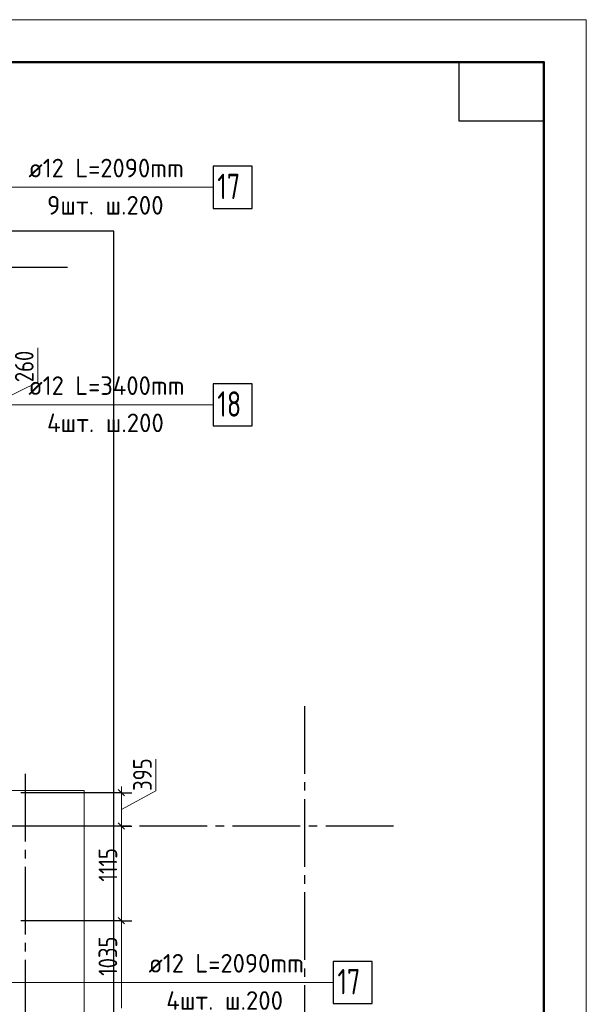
# Model space of a CAD drawing. Header units: millimetres. Extents: x 0 to 32165, y 0 to 42000.
# Tile 12 of 12: x 23011 to 29700, y 30365 to 42000. Entities that reach past the tile are written whole.
import ezdxf

# ---------------------------------------------------------------- set-up
doc = ezdxf.new("R2010")
doc.units = ezdxf.units.MM
doc.linetypes.add('______5', pattern=[1100, 800, -100, 100, -100])
for name, color, linetype, lineweight in [('Standard', 7, 'Continuous', 25), ('ДОП Верх по Х', 7, 'Continuous', 25), ('Оси', 40, '______5', 18), ('Позиционная метка номер позиции', 7, 'Continuous', 13)]:
    doc.layers.add(name, color=color, linetype=linetype, lineweight=lineweight)
doc.layers.add('ЖБ Перекрытие верхний уровень', color=7, linetype='Continuous', lineweight=25, true_color=0xe0e0ff)
doc.styles.add('GOST 2.304-81', font='txt')
doc.styles.add('ISOCPEUR', font='txt')

msp = doc.modelspace()

# ---------------------------------------------------------------- linework, layer by layer
at = {"layer": 'Standard', "color": 7, "linetype": 'Continuous', "lineweight": 13, "transparency": 33554687}
for p, q in [((23225, 37717), (23225, 38124)), ((22794, 37504), (23225, 37717)), ((24620, 32887), (24620, 33262)), ((24212, 32865), (24212, 32940)), ((24212, 32667), (24620, 32887)), ((24212, 32470), (24212, 32865)), ((24212, 31353), (24212, 32470)), ((24212, 30320), (24212, 31353))]:
    msp.add_line(p, q, dxfattribs=at)
at = {"layer": 'Standard', "color": 251, "linetype": 'Continuous', "lineweight": -3, "true_color": 0x656565, "transparency": 33554687}
for p, q in [((24212, 32865), (23024, 32865)), ((24212, 32865), (24087, 32865)), ((24212, 32865), (24337, 32865)), ((24212, 32470), (23024, 32470)), ((24212, 32470), (24087, 32470)), ((24212, 32470), (24337, 32470)), ((24212, 31353), (24087, 31353)), ((24212, 31353), (24337, 31353))]:
    msp.add_line(p, q, dxfattribs=at)
at = {"layer": 'Standard', "color": 7, "linetype": 'Continuous', "lineweight": 25, "transparency": 33554687}
for p, q in [((24249, 32828), (24174, 32902)), ((24249, 32433), (24174, 32508)), ((24249, 31316), (24174, 31390))]:
    msp.add_line(p, q, dxfattribs=at)
at = {"layer": 'Standard', "color": 7, "linetype": 'Continuous', "lineweight": 13, "transparency": 33554687}
msp.add_lwpolyline([(0, 0), (29700, 0), (29700, 42000), (0, 42000), (0, 0)], close=True, dxfattribs=at)
msp.add_lwpolyline([(29700, 42000), (0, 42000), (0, 0), (29700, 0), (29700, 42000)], dxfattribs=at)
msp.add_lwpolyline([(29700, 42000), (0, 42000), (0, 0), (29700, 0), (29700, 42000)], dxfattribs=at)
at = {"layer": 'Standard', "color": 7, "linetype": 'Continuous', "lineweight": 50, "transparency": 33554687}
msp.add_lwpolyline([(2000, 41500), (29200, 41500), (29200, 500), (2000, 500), (2000, 41500)], close=True, dxfattribs=at)
at = {"layer": 'Standard', "color": 7, "linetype": 'Continuous', "lineweight": 25, "transparency": 33554687}
msp.add_lwpolyline([(29200, 41500), (29200, 40800), (28200, 40800), (28200, 41500), (29200, 41500)], close=True, dxfattribs=at)
msp.add_lwpolyline([(7394, 17930), (24124, 17930), (24124, 39500), (7394, 39500), (7394, 17930)], dxfattribs=at)
at = {"layer": 'Standard', "color": 251, "linetype": 'Continuous', "lineweight": -3, "true_color": 0x656565, "transparency": 33554687}
msp.add_lwpolyline([(24212, 31353), (24195, 31353), (24195, 31353), (23024, 31353)], dxfattribs=at)
at = {"layer": 'ДОП Верх по Х', "color": 7, "linetype": 'Continuous', "lineweight": 13, "transparency": 33554687}
for p, q in [((23094, 40020), (25180, 40020)), ((23094, 37449), (25202, 37449)), ((24512, 30623), (26598, 30623))]:
    msp.add_line(p, q, dxfattribs=at)
at = {"layer": 'ДОП Верх по Х', "color": 7, "linetype": 'Continuous', "lineweight": 25, "transparency": 33554687}
for points in [[(25294, 39770), (25754, 39770), (25754, 40270), (25294, 40270), (25294, 39770)], [(25294, 37199), (25754, 37199), (25754, 37699), (25294, 37699), (25294, 37199)], [(26712, 30373), (27172, 30373), (27172, 30873), (26712, 30873), (26712, 30373)]]:
    msp.add_lwpolyline(points, dxfattribs=at)
at = {"layer": 'ЖБ Перекрытие верхний уровень', "color": 7, "linetype": 'Continuous', "lineweight": 18, "transparency": 33554687}
for p, q in [((23774, 32890), (22354, 32890)), ((23774, 24210), (23774, 32890))]:
    msp.add_line(p, q, dxfattribs=at)
at = {"layer": 'Оси', "color": 8, "linetype": '______5', "lineweight": -3, "transparency": 33554687}
for p, q in [((23574, 39070), (3600, 39070)), ((26374, 33890), (26374, 15930)), ((23074, 33090), (23074, 15930)), ((27424, 32470), (3600, 32470))]:
    msp.add_line(p, q, dxfattribs=at)
at = {"layer": 'Позиционная метка номер позиции', "color": 7, "linetype": 'Continuous', "lineweight": 13, "transparency": 33554687}
for points in [[(21124, 38389), (21624, 38889), (21624, 40020), (25294, 40020)], [(21724, 36735), (22224, 37235), (22224, 37449), (25294, 37449)], [(22524, 31993), (22863, 31654), (22863, 30623), (26712, 30623)]]:
    msp.add_lwpolyline(points, dxfattribs=at)

# ---------------------------------------------------------------- texts
at = {"layer": 'Standard', "color": 7, "linetype": 'Continuous', "lineweight": 25, "transparency": 33554687, "char_height": 220, "attachment_point": 7, "rotation": 90, "style": 'GOST 2.304-81'}
for s, insert, width in [('260', (23175, 37717), 531.97), ('395', (24570, 32887), 500.83), ('1115', (24162, 31816), 516.4), ('1035', (24162, 30702), 594.59)]:
    msp.add_mtext(s, dxfattribs=dict(at, insert=insert, width=width))
at = {"layer": 'ДОП Верх по Х', "color": 7, "linetype": 'Continuous', "lineweight": 13, "transparency": 33554687, "attachment_point": 7, "style": 'ISOCPEUR'}
for s, insert, char_height, width in [('\\W0.96;ø12 L=2090mm ', (23114, 40137), 220, 2150.52), ('\\W0.75;17', (25344, 39880), 300, 472.28), ('\\W0.97;9шт. ш.200 ', (23334, 39697), 220, 1712.33), ('\\W0.96;ø12 L=3400mm ', (23114, 37566), 220, 2172.61), ('\\W0.75;18', (25344, 37309), 300, 472.28), ('\\W0.97;4шт. ш.200 ', (23334, 37126), 220, 1734.41), ('\\W0.96;ø12 L=2090mm ', (24532, 30740), 220, 2150.52), ('\\W0.75;17', (26762, 30483), 300, 472.29), ('\\W0.97;4шт. ш.200 ', (24741, 30300), 220, 1734.41)]:
    msp.add_mtext(s, dxfattribs=dict(at, insert=insert, char_height=char_height, width=width))

doc.saveas('drawing.dxf')
